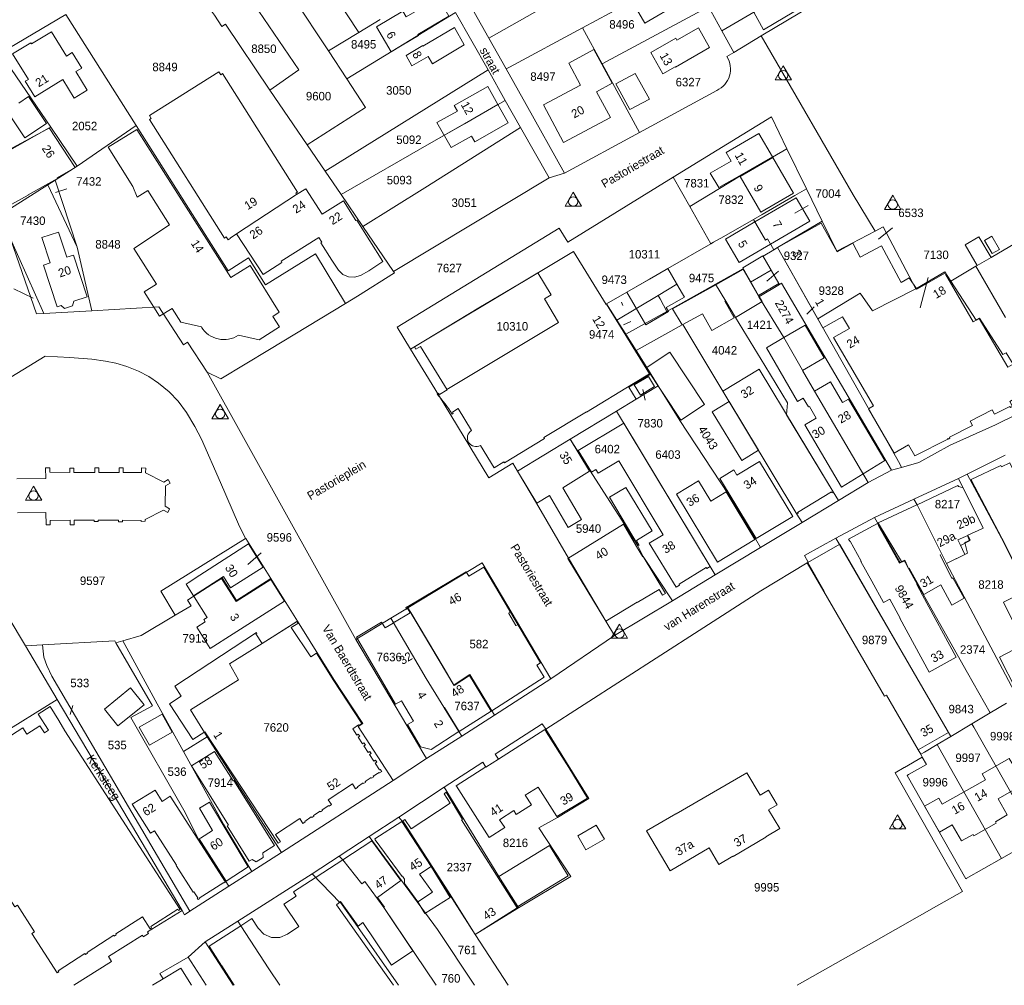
# Model space of a CAD drawing. Header units: metres. Extents: x 195864 to 198202, y 543264 to 544906.
# Tile 4 of 57: x 196071 to 196280, y 543264 to 543469. Entities that reach past the tile are written whole.
import ezdxf
from ezdxf.enums import TextEntityAlignment as Align

# ---------------------------------------------------------------- set-up
doc = ezdxf.new("R2010")
doc.units = ezdxf.units.M
doc.header["$MEASUREMENT"] = 0
for name, color, linetype, lineweight in [('Level 1', 7, 'Continuous', 0), ('Level 10', 7, 'Continuous', 0), ('Level 11', 7, 'Continuous', 0), ('Level 2', 7, 'Continuous', 0), ('Level 31', 7, 'Continuous', 0), ('Level 32', 7, 'Continuous', 0), ('Level 34', 7, 'Continuous', 0)]:
    doc.layers.add(name, color=color, linetype=linetype, lineweight=lineweight)
doc.styles.add('Style-CHAR_FAST_FONT', font='CHAR_FAST_FONT.shx')

# ---------------------------------------------------------------- blocks, each defined once
blk = doc.blocks.new('DC')
at = {"layer": 'Level 10', "color": 7, "linetype": 'Continuous', "lineweight": 0, "flags": 128}
blk.add_lwpolyline([(-1.84, -0.9), (1.63, -0.9), (-0.11, 2.1), (-1.84, -0.9)], dxfattribs=at)
at = {"layer": 'Level 10', "color": 7, "linetype": 'Continuous', "lineweight": 0}
blk.add_circle((-0.11, 0.11), 1, dxfattribs=at)

msp = doc.modelspace()

# ---------------------------------------------------------------- linework, layer by layer
at = {"layer": 'Level 1', "color": 7, "linetype": 'Continuous', "lineweight": 0}
for p, q in [((196121.81, 543498.34), (196143, 543466.43)), ((196228.28, 543465.67), (196255.66, 543482.08)), ((196126.27, 543478.05), (196136.57, 543462.5)), ((196165.87, 543473.55), (196170.55, 543465.22)), ((196080.85, 543470.19), (196095.74, 543446.68)), ((196140.44, 543456.58), (196163.49, 543470.63)), ((196163.49, 543470.63), (196170.37, 543458.46)), ((196217.58, 543471.01), (196219.95, 543466.76)), ((196114.71, 543468.14), (196124.12, 543454.17)), ((196143, 543466.43), (196147.52, 543469.18)), ((196136.57, 543462.5), (196143, 543466.43)), ((196190.4, 543467.39), (196194.55, 543459.75)), ((196219.95, 543466.76), (196222.47, 543462.19)), ((196170.55, 543465.22), (196174.21, 543458.69)), ((196222.47, 543462.19), (196228.28, 543465.67)), ((196228.28, 543465.67), (196235.67, 543452.9)), ((196067.24, 543461.7), (196077.65, 543446.32)), ((196136.57, 543462.5), (196140.44, 543456.58)), ((196220.96, 543461.29), (196222.47, 543462.19)), ((196194.55, 543459.75), (196202.44, 543445.22)), ((196135.86, 543436.99), (196170.37, 543458.46)), ((196170.37, 543458.46), (196174.02, 543451.99)), ((196124.12, 543454.17), (196132.02, 543442.6)), ((196202.44, 543445.22), (196218.84, 543454.14)), ((196174.02, 543451.99), (196177.25, 543446.28)), ((196077.65, 543446.32), (196083.22, 543438.05)), ((196083.22, 543438.05), (196095.74, 543446.68)), ((196177.25, 543446.28), (196183.29, 543435.57)), ((196186.6, 543436.6), (196202.44, 543445.22)), ((196132.02, 543442.6), (196135.86, 543436.99)), ((196233.74, 543441.75), (196237.86, 543433.27)), ((196078.59, 543435.11), (196083.22, 543438.05)), ((196135.86, 543436.99), (196139.23, 543432.06)), ((196183.29, 543435.57), (196186.6, 543436.6)), ((196077.06, 543434.14), (196078.59, 543435.11)), ((196078.59, 543435.11), (196083.26, 543420.88)), ((196150.29, 543415.74), (196183.29, 543435.57)), ((196209.63, 543435.74), (196213.16, 543429.49)), ((196077.06, 543434.14), (196083.26, 543420.88)), ((196237.86, 543433.27), (196241.21, 543426.38)), ((196139.23, 543432.06), (196143.84, 543425.27)), ((196213.16, 543429.49), (196217.61, 543421.61)), ((196220.35, 543423.18), (196226.63, 543426.78)), ((196231.74, 543420.82), (196241.21, 543426.38)), ((196143.84, 543425.27), (196150.29, 543415.74)), ((196069.15, 543422.66), (196076.16, 543406.84)), ((196083.26, 543420.88), (196086.33, 543407.42)), ((196208.49, 543416.38), (196217.61, 543421.61)), ((196230.96, 543420.37), (196228.66, 543419.02)), ((196230.96, 543420.37), (196231.74, 543420.82)), ((196231.74, 543420.82), (196240.25, 543405.71)), ((196133.75, 543419.46), (196140.14, 543408.98)), ((196230.37, 543416.04), (196228.66, 543419.02)), ((196208.49, 543416.38), (196210.42, 543413.03)), ((196226.01, 543413.48), (196230.37, 543416.04)), ((196204.61, 543414.14), (196195.51, 543408.89)), ((196210.42, 543413.03), (196206.45, 543410.67)), ((196208.24, 543407.29), (196218.58, 543413.05)), ((196227.79, 543410.37), (196232.13, 543412.96)), ((196206.45, 543410.67), (196197.67, 543405.45)), ((196206.45, 543410.67), (196206.83, 543409.95)), ((196208.24, 543407.29), (196206.83, 543409.95)), ((196076.16, 543406.84), (196086.33, 543407.42)), ((196195.51, 543408.89), (196197.67, 543405.45)), ((196199.55, 543402.46), (196208.24, 543407.29)), ((196197.67, 543405.45), (196199.55, 543402.46)), ((196199.55, 543402.46), (196201.74, 543398.98)), ((196153.93, 543399.26), (196159.84, 543389.57)), ((196110.83, 543394.39), (196142.33, 543337.76)), ((196161.67, 543390.69), (196159.84, 543389.57)), ((196161.64, 543390.73), (196161.67, 543390.69)), ((196201.73, 543388.67), (196206.41, 543391.52)), ((196197.59, 543386.15), (196201.73, 543388.67)), ((196187.8, 543380.19), (196197.59, 543386.15)), ((196176.59, 543373.39), (196187.8, 543380.19)), ((196271.94, 543372.78), (196280.03, 543376.81)), ((196255.92, 543373.63), (196258.03, 543374.22)), ((196250.98, 543371), (196255.92, 543373.63)), ((196260.64, 543367.49), (196270.1, 543371.86)), ((196270.1, 543371.86), (196271.94, 543372.78)), ((196244.66, 543367.18), (196250.98, 543371)), ((196236.94, 543362.53), (196244.66, 543367.18)), ((196252.28, 543363.63), (196260.64, 543367.49)), ((196244.13, 543359.19), (196252.28, 543363.63)), ((196228.15, 543357.23), (196236.94, 543362.53)), ((196218.52, 543351.42), (196228.15, 543357.23)), ((196238.04, 543354.02), (196238.25, 543354.15)), ((196209.44, 543345.95), (196218.52, 543351.42)), ((196124.34, 543350.64), (196129.96, 543341.63)), ((196197.19, 543338.56), (196209.44, 543345.95)), ((196142.33, 543337.76), (196149.76, 543342.26)), ((196183.66, 543329.37), (196197.19, 543338.56)), ((196072.28, 543336.42), (196075.89, 543336.61)), ((196072.28, 543336.42), (196079.01, 543325.04)), ((196091.47, 543337.02), (196092.91, 543337.43)), ((196171.71, 543321.72), (196183.66, 543329.37)), ((196043.71, 543303.04), (196079.01, 543325.04)), ((196276.85, 543322.19), (196280.28, 543324.23)), ((196164.77, 543317.28), (196171.71, 543321.72)), ((196272.92, 543319.85), (196276.85, 543322.19)), ((196268.48, 543317.21), (196272.92, 543319.85)), ((196272.92, 543319.85), (196273.32, 543319.16)), ((196286.67, 543295.59), (196273.32, 543319.16)), ((196105.82, 543313.98), (196110.84, 543317.1)), ((196110.84, 543317.1), (196126.57, 543292.61)), ((196157.34, 543312.52), (196164.77, 543317.28)), ((196262.88, 543313.86), (196265.55, 543315.46)), ((196265.55, 543315.46), (196268.48, 543317.21)), ((196265.55, 543315.46), (196265.9, 543314.85)), ((196262.11, 543313.4), (196262.88, 543313.86)), ((196262.43, 543312.83), (196262.11, 543313.4)), ((196279.21, 543291.35), (196265.9, 543314.85)), ((196150.26, 543307.84), (196157.34, 543312.52)), ((196258.66, 543310.64), (196262.43, 543312.83)), ((196258.61, 543310.61), (196258.66, 543310.64)), ((196126.57, 543292.61), (196150.26, 543307.84)), ((196151.46, 543300.11), (196161.07, 543306.41)), ((196145.14, 543295.96), (196151.46, 543300.11)), ((196138.79, 543291.8), (196145.14, 543295.96)), ((196279.21, 543291.35), (196286.67, 543295.59)), ((196120.28, 543288.57), (196126.57, 543292.61)), ((196133.08, 543288.05), (196138.79, 543291.8)), ((196271.75, 543287.1), (196279.21, 543291.35)), ((196115.42, 543285.45), (196120.28, 543288.57)), ((196117.31, 543278.04), (196133.08, 543288.05)), ((196107.17, 543280.15), (196115.42, 543285.45)), ((196167.65, 543275.21), (196176.84, 543280.89)), ((196110.39, 543273.63), (196117.31, 543278.04)), ((196167.65, 543275.21), (196174.64, 543264.44)), ((196106.78, 543270.38), (196110.39, 543273.63)), ((196110.39, 543273.63), (196116.31, 543264.44)), ((196106.78, 543270.38), (196110.61, 543264.44)), ((196099.22, 543264.44), (196101.51, 543265.83))]:
    msp.add_line(p, q, dxfattribs=at)
at = {"layer": 'Level 1', "color": 7, "linetype": 'Continuous', "lineweight": 0, "flags": 128}
for points in [[(196108.42, 543490.75), (196109.48, 543489.22), (196117.51, 543477.23), (196130.22, 543458.47), (196124.12, 543454.17)], [(196170.55, 543465.22), (196194.4, 543478.77), (196208.72, 543487.11)], [(196102.31, 543486.4), (196108.1, 543475.8), (196110.44, 543472.59), (196112.38, 543470.07), (196113.92, 543467.69), (196114.71, 543468.14)], [(196219.95, 543466.76), (196226.7, 543470.68), (196246.49, 543482.31)], [(196190.4, 543467.39), (196199.1, 543472.06), (196200.88, 543473.09), (196212.58, 543480.1)], [(196080.85, 543470.19), (196067.02, 543462.03), (196067.24, 543461.7)], [(196194.55, 543459.75), (196214.69, 543470.58), (196217.1, 543471.88)], [(196174.21, 543458.69), (196174.93, 543459.07), (196190.4, 543467.39)], [(196174.21, 543458.69), (196178.46, 543451.11), (196186.6, 543436.6)], [(196132.02, 543442.6), (196144.4, 543450.53), (196140.44, 543456.58)], [(196139.23, 543432.06), (196158.36, 543443.1), (196174.02, 543451.99)], [(196235.67, 543452.9), (196241.97, 543442.01), (196247.79, 543432.03), (196252.4, 543424.3)], [(196209.63, 543435.74), (196230.44, 543448.56), (196233.74, 543441.75)], [(196068.38, 543441.76), (196068.6, 543441.45), (196077.65, 543446.32)], [(196095.74, 543446.68), (196115.27, 543415.88), (196119.59, 543418.61), (196123.19, 543412.95), (196133.75, 543419.46)], [(196143.84, 543425.27), (196156.93, 543433.5), (196177.25, 543446.28)], [(196213.16, 543429.49), (196223.74, 543435.93), (196233.74, 543441.75)], [(196209.63, 543435.74), (196187.29, 543421.97), (196185.45, 543424.9), (196151.09, 543403.93), (196153.93, 543399.26)], [(196077.06, 543434.14), (196067, 543427.73), (196067.98, 543425.41)], [(196226.63, 543426.78), (196228.45, 543427.82), (196235.4, 543431.88), (196237.86, 543433.27)], [(196226.63, 543426.78), (196229.17, 543422.38), (196229.64, 543422.65), (196230.96, 543420.37)], [(196241.21, 543426.38), (196244.28, 543420.06), (196252.4, 543424.3)], [(196252.4, 543424.3), (196254.12, 543425.2), (196261.04, 543412.08)], [(196268.47, 543413.72), (196273.8, 543416.85), (196274.08, 543417.02), (196277, 543418.72), (196286.98, 543424.57)], [(196069.15, 543422.66), (196074.64, 543406.76), (196076.16, 543406.84)], [(196217.61, 543421.61), (196218.18, 543421.94), (196220.35, 543423.18)], [(196140.14, 543408.98), (196142.7, 543410.54), (196150.5, 543415.43), (196150.29, 543415.74)], [(196204.61, 543414.14), (196208.14, 543416.18), (196208.49, 543416.38)], [(196218.58, 543413.05), (196224.4, 543416.3), (196226.01, 543413.48)], [(196232.13, 543412.96), (196231.99, 543413.2), (196230.37, 543416.04)], [(196261.04, 543412.08), (196267.23, 543415.65), (196268.47, 543413.72)], [(196153.93, 543399.26), (196180.95, 543415.47), (196183.74, 543410.81), (196182.3, 543409.94), (196185.31, 543404.93), (196161.64, 543390.73)], [(196268.47, 543413.72), (196273.83, 543405.4), (196274.56, 543405.83), (196279.52, 543398.13), (196280.21, 543398.53), (196281.67, 543396.1), (196284.03, 543392.1), (196284.27, 543392.24), (196286.99, 543387.69)], [(196218.58, 543413.05), (196220.74, 543409.49), (196222.81, 543406), (196229.04, 543395.79), (196233.85, 543387.88), (196233.67, 543385.37), (196243.54, 543369.02), (196244.66, 543367.18)], [(196226.01, 543413.48), (196227.64, 543410.64), (196227.79, 543410.37)], [(196232.13, 543412.96), (196232.6, 543413.24), (196255.92, 543373.63)], [(196240.25, 543405.71), (196249.24, 543411.17), (196251.85, 543407.38), (196261.04, 543412.08)], [(196227.79, 543410.37), (196233.06, 543401.72), (196239.57, 543390.36), (196250.98, 543371)], [(196086.33, 543407.42), (196100.58, 543408.22), (196105.81, 543400.22), (196106.64, 543400.77), (196110.83, 543394.39)], [(196110.83, 543394.39), (196113.74, 543392.96), (196124.02, 543399.21), (196140.14, 543408.98)], [(196240.25, 543405.71), (196257.63, 543374.97), (196258.03, 543374.22)], [(196201.74, 543398.98), (196211.55, 543404.44), (196211.68, 543404.52), (196220.16, 543390.38), (196235.83, 543364.33), (196236.94, 543362.53)], [(196201.74, 543398.98), (196204.02, 543395.36), (196206.41, 543391.52)], [(196065.65, 543391.26), (196076.45, 543397.79), (196081.71, 543397.52), (196086.33, 543397.13), (196089.27, 543396.74), (196091.47, 543396.28), (196093.78, 543395.61), (196096.23, 543394.65), (196098.43, 543393.48), (196100.48, 543392.09), (196102.77, 543390.25), (196104.64, 543388.24), (196106.42, 543385.85), (196108.23, 543382.88), (196109.64, 543380.19), (196113.64, 543371.02), (196117.48, 543362.18), (196118.95, 543359.12)], [(196206.41, 543391.52), (196204.78, 543393.98), (196200.2, 543391.21), (196201.73, 543388.67)], [(196065.65, 543391.26), (196064.79, 543390.74), (196058.75, 543383.57), (196056.94, 543379.8), (196055.38, 543374.13), (196054.45, 543369.39), (196054.75, 543360.51), (196056.03, 543356.62), (196058.92, 543350.21), (196063.48, 543342.49), (196068.64, 543342.57), (196072.28, 543336.42)], [(196206.41, 543391.52), (196211.05, 543384.15), (196221.35, 543368.5), (196227.06, 543359.05), (196228.15, 543357.23)], [(196159.84, 543389.57), (196170.53, 543372.02), (196175.61, 543375.11), (196176.59, 543373.39)], [(196258.03, 543374.22), (196261.66, 543375.24), (196268.32, 543378.92), (196277.96, 543383.25), (196286.99, 543387.69)], [(196197.59, 543386.15), (196217.46, 543353.21), (196218.52, 543351.42)], [(196187.8, 543380.19), (196192.03, 543373.51), (196199.2, 543362.26), (196202.09, 543357.58), (196203.26, 543355.34), (196209.44, 543345.95)], [(196176.59, 543373.39), (196180.62, 543366.61), (196187.39, 543354.98), (196195.36, 543341.66), (196197.19, 543338.56)], [(196267.56, 543353.85), (196272.01, 543356.06), (196271.48, 543358.29), (196272.57, 543358.8), (196272.08, 543359.84), (196275.06, 543361.23), (196275.07, 543361.22), (196275.3, 543361.33), (196270.1, 543371.86)], [(196271.94, 543372.78), (196279.24, 543359.19), (196292.83, 543332.09)], [(196260.64, 543367.49), (196261.33, 543366.29), (196266.59, 543355.82), (196267.56, 543353.85)], [(196252.28, 543363.63), (196257.71, 543354.04), (196258.61, 543354.46), (196272.03, 543330.66), (196276.85, 543322.19)], [(196247.12, 543358.6), (196247.08, 543358.58), (196246.8, 543359.03), (196252.92, 543362.33), (196253.17, 543361.87), (196253.13, 543361.85), (196257.57, 543353.89), (196258.63, 543354.4), (196261.33, 543349.44), (196261.24, 543349.39)], [(196118.95, 543359.12), (196101.01, 543347.97), (196104.06, 543342.88)], [(196118.95, 543359.12), (196119.03, 543359.17), (196124.34, 543350.64)], [(196244.13, 543359.19), (196237.45, 543355.52), (196238.25, 543354.15)], [(196268.48, 543317.21), (196247.37, 543353.63), (196244.13, 543359.19)], [(196247.12, 543358.6), (196249.44, 543354.32), (196249.41, 543354.3), (196251.7, 543350.07), (196251.73, 543350.09), (196254.17, 543345.59)], [(196153.39, 543344.45), (196169.1, 543353.96), (196183.66, 543329.37)], [(196182.58, 543318.73), (196215.09, 543339.64), (196228.2, 543348.08), (196238.04, 543354.02)], [(196238.04, 543354.02), (196241.56, 543347.94), (196254.38, 543325.72), (196254.82, 543325.97), (196261.57, 543314.34), (196262.11, 543313.4)], [(196267.56, 543353.85), (196278.2, 543333.73), (196282.56, 543325.59)], [(196104.06, 543342.88), (196107.39, 543344.85), (196106.63, 543346.06), (196113.98, 543350.78), (196117.04, 543346.01), (196124.34, 543350.64)], [(196261.24, 543349.39), (196262.47, 543347.12), (196269.64, 543333.96), (196263.88, 543330.82), (196257.63, 543342.24), (196257.72, 543342.29), (196255.53, 543346.32), (196254.17, 543345.59)], [(196092.91, 543337.43), (196096.84, 543338.6), (196104.06, 543342.88)], [(196149.76, 543342.26), (196153.29, 543344.39), (196153.39, 543344.45)], [(196153.39, 543344.45), (196163.12, 543328.07), (196166.35, 543330.25), (196166.48, 543330.33), (196171.71, 543321.72)], [(196129.96, 543341.63), (196122.44, 543336.89), (196115.57, 543332.6), (196117.44, 543329.18), (196107.26, 543322.85), (196110.84, 543317.1)], [(196129.96, 543341.63), (196137.66, 543329.26), (196143.81, 543319.92), (196142.85, 543319.27), (196150.26, 543307.84)], [(196149.76, 543342.26), (196157.24, 543329.5), (196164.2, 543318.22), (196164.77, 543317.28)], [(196075.89, 543336.61), (196091.22, 543337.45), (196091.47, 543337.02)], [(196075.89, 543336.61), (196076.01, 543335.29), (196076.21, 543333.98), (196076.85, 543332.22), (196077.86, 543329.94), (196094.13, 543302.28), (196107.17, 543280.15)], [(196091.47, 543337.02), (196099.19, 543323.66), (196094.6, 543321.21), (196105.88, 543301.57), (196108.98, 543295.39), (196115.42, 543285.45)], [(196092.91, 543337.43), (196100.24, 543324.11), (196105.82, 543313.98)], [(196142.33, 543337.76), (196156.77, 543313.46), (196157.34, 543312.52)], [(196079.01, 543325.04), (196092.93, 543301.53), (196105.48, 543280.32)], [(196161.07, 543306.41), (196169.24, 543311.77), (196169.92, 543310.71), (196172.56, 543312.4), (196171.89, 543313.45), (196181.85, 543319.87), (196182.58, 543318.73)], [(196176.84, 543280.89), (196187.9, 543287.52), (196181.14, 543297.85), (196185.08, 543300.04), (196191.74, 543304.05), (196182.58, 543318.73)], [(196105.82, 543313.98), (196107.64, 543310.66), (196114.3, 543298.57), (196120.28, 543288.57)], [(196259.51, 543309.11), (196263.3, 543311.26), (196262.43, 543312.83)], [(196235.92, 543264.44), (196252.14, 543273.64), (196265.93, 543281.5), (196270.94, 543284.35), (196256.65, 543309.47), (196258.61, 543310.61)], [(196271.75, 543287.1), (196271.63, 543287.03), (196259.19, 543308.93), (196259.51, 543309.11)], [(196161.07, 543306.41), (196172.67, 543287.5), (196176.84, 543280.89)], [(196151.46, 543300.11), (196152.17, 543299.25), (196158.4, 543289.71), (196167.65, 543275.21)], [(196145.14, 543295.96), (196159.64, 543276.26), (196167.5, 543264.44)], [(196138.79, 543291.8), (196139.55, 543291.02), (196143.63, 543285.97), (196144.25, 543286.43), (196148.28, 543280.95), (196159.34, 543264.44)], [(196133.08, 543288.05), (196138.99, 543281.91), (196139.07, 543281.97), (196142.69, 543276.9), (196151.35, 543264.44)], [(196082.55, 543264.44), (196090.55, 543269.52), (196089.91, 543270.53), (196097.09, 543275.04), (196097.27, 543274.75), (196098.37, 543275.44), (196098.19, 543275.74), (196105.48, 543280.32)], [(196105.48, 543280.32), (196106.02, 543279.41), (196107.17, 543280.15)], [(196117.31, 543278.04), (196117.96, 543277.07), (196123.92, 543267.92), (196126.23, 543264.44)], [(196106.78, 543270.38), (196100.81, 543266.93), (196101.51, 543265.83)], [(196107.49, 543264.44), (196105.26, 543268.1), (196101.51, 543265.83)]]:
    msp.add_lwpolyline(points, dxfattribs=at)
at = {"layer": 'Level 1', "color": 7, "linetype": 'Continuous', "lineweight": 0}
msp.add_arc((196216.89, 543458.61), 4.88, 293.592, 33.3774, dxfattribs=at)
at = {"layer": 'Level 11', "color": 7, "linetype": 'Continuous', "lineweight": 13}
for p, q in [((196165.37, 543447.08), (196172.47, 543451.11)), ((196158.36, 543443.1), (196165.37, 543447.08)), ((196117.05, 543423.71), (196129.77, 543432.04)), ((196117.05, 543423.71), (196122.65, 543415.14)), ((196122.65, 543415.14), (196126.64, 543417.65)), ((196199.82, 543411.37), (196208.5, 543416.36)), ((196208.5, 543416.36), (196211.4, 543411.33)), ((196257.92, 543413.4), (196259.67, 543414.42)), ((196259.67, 543414.42), (196261.28, 543411.97)), ((196201.18, 543391.99), (196204.59, 543394.04)), ((196162.73, 543385.51), (196162.98, 543385.67)), ((196168.77, 543378.89), (196171.69, 543374.14)), ((196238.15, 543354.03), (196244.91, 543357.93)), ((196109.27, 543351.4), (196106.75, 543349.78)), ((196107.96, 543346.92), (196109.57, 543347.95)), ((196108.05, 543346.79), (196107.96, 543346.92)), ((196241.56, 543347.94), (196254.38, 543325.72)), ((196116.35, 543338.93), (196127.21, 543345.84)), ((196111.48, 543335.83), (196116.35, 543338.93)), ((196120.41, 543301.57), (196125.09, 543294.07)), ((196262.9, 543302.41), (196266.04, 543296.88)), ((196273.37, 543296.14), (196278.11, 543298.82)), ((196115.04, 543298.22), (196115.35, 543298.41))]:
    msp.add_line(p, q, dxfattribs=at)
at = {"layer": 'Level 11', "color": 7, "linetype": 'Continuous', "lineweight": 13, "flags": 128}
for points in [[(196242.68, 543477.78), (196241.66, 543479.48), (196240.59, 543481.26), (196235.91, 543478.44), (196236.16, 543478.02), (196234.59, 543477.12), (196233.26, 543479.44), (196224.6, 543474.38), (196226.7, 543470.68), (196228.79, 543467), (196237.43, 543472.12), (196236.03, 543474.49), (196237.57, 543475.4), (196237.81, 543474.98), (196242.68, 543477.78)], [(196200.88, 543473.09), (196203.62, 543468.38), (196210.88, 543472.61), (196208.09, 543477.41)], [(196159.84, 543473.77), (196153.01, 543469.73), (196152.3, 543470.94), (196146.71, 543467.62), (196149.85, 543462.33), (196151.79, 543463.49), (196155.62, 543465.76), (196155.51, 543465.96), (196162.05, 543469.84), (196159.84, 543473.77)], [(196073.4, 543464.24), (196073.57, 543463.98), (196077.81, 543466.56), (196080.98, 543461.4), (196082.2, 543462.15), (196084.21, 543458.86), (196082.99, 543458.12), (196085.39, 543454.2), (196082.6, 543452.5), (196080.2, 543456.42)], [(196165.3, 543463.78), (196163.22, 543467.47), (196156.57, 543463.52), (196156.52, 543463.62), (196152.97, 543461.51), (196154.22, 543459.32), (196157.65, 543461.33), (196158.56, 543459.78), (196165.3, 543463.78)], [(196217.32, 543463.25), (196214.96, 543467.37), (196210.4, 543464.76), (196210.15, 543465.21), (196204.88, 543462.16), (196207.45, 543457.62), (196210.06, 543459.13), (196210.09, 543459.07), (196217.32, 543463.25)], [(196073.4, 543464.24), (196069.57, 543461.91), (196072.9, 543456.46), (196072.25, 543456.07), (196074.26, 543452.78), (196080.2, 543456.42)], [(196196.65, 543455.63), (196192.78, 543462.77), (196187.47, 543459.92), (196189.97, 543455.26), (196182.12, 543451.05), (196186.38, 543443.11), (196196.29, 543448.42), (196193.35, 543453.84), (196196.65, 543455.63)], [(196129.96, 543432.58), (196114.06, 543457.7), (196113.69, 543457.46), (196113.28, 543458.09), (196098.56, 543448.82), (196098.96, 543448.19), (196098.59, 543447.95), (196114.46, 543422.84), (196114.85, 543423.09), (196115.25, 543422.46), (196115.71, 543422.75), (196115.66, 543422.83), (196117.05, 543423.71)], [(196204.58, 543452.26), (196201.53, 543457.72), (196197.43, 543455.49), (196200.42, 543450.06), (196204.58, 543452.26)], [(196172.47, 543451.11), (196170.3, 543454.97), (196163.18, 543450.95), (196163.86, 543449.75)], [(196068.33, 543449.8), (196072.12, 543444.05), (196076.73, 543447.1), (196072.95, 543452.83), (196070.85, 543451.45)], [(196166.86, 543444.44), (196162.51, 543442), (196159.53, 543447.32), (196163.86, 543449.75)], [(196166.86, 543444.44), (196167.53, 543443.2), (196174.64, 543447.25), (196172.47, 543451.11)], [(196082.81, 543437.77), (196077.31, 543446.19), (196067.52, 543440.64), (196069.1, 543437.89), (196053.57, 543428.98), (196057.25, 543422.35), (196067.59, 543428.43), (196067.35, 543428.87), (196072.87, 543431.94), (196072.86, 543431.96), (196079.06, 543435.47), (196078.98, 543435.61), (196082.81, 543437.77)], [(196117.43, 543402.23), (196121.85, 543401.25), (196126.13, 543403.99), (196124.73, 543406.23), (196126.11, 543407.1), (196119.9, 543416.99), (196115.82, 543414.44), (196095.87, 543445.87), (196089.8, 543442.07), (196095.05, 543433.78), (196095.97, 543431.48), (196098.23, 543432.9), (196102.85, 543425.64), (196095.27, 543420.63), (196100.04, 543413.09), (196097.44, 543411.45), (196100.73, 543406.25), (196103.37, 543407.87), (196105.2, 543405), (196109.58, 543403.98)], [(196230.65, 543440.06), (196227.79, 543445.01), (196220.86, 543440.94), (196221.9, 543439.1), (196217.47, 543436.61), (196219.29, 543433.55), (196223.68, 543436.04), (196230.65, 543440.06)], [(196235.1, 543432.38), (196230.75, 543439.9), (196223.78, 543435.86), (196228.16, 543428.33), (196235.1, 543432.38)], [(196129.96, 543432.58), (196129.58, 543432.34), (196129.77, 543432.04), (196131.76, 543433.29), (196135.17, 543427.89), (196139.69, 543430.75), (196142.36, 543426.53), (196142.53, 543426.64), (196148.09, 543417.86)], [(196238.56, 543426.41), (196235.69, 543431.37), (196226.94, 543426.24), (196220.7, 543422.58), (196223.59, 543417.66), (196230.27, 543421.56), (196238.56, 543426.41)], [(196085.34, 543410.4), (196082.45, 543419.22), (196081.07, 543418.76), (196079.3, 543424.1), (196075.78, 543422.93), (196077.54, 543417.57), (196076.12, 543417.11), (196079.02, 543408.27), (196079.83, 543408.55), (196080.6, 543407.89), (196082.24, 543408.44), (196082.53, 543409.45), (196085.34, 543410.4)], [(196257.92, 543413.4), (196253.8, 543421.21), (196249.27, 543418.79), (196247.7, 543421.72), (196244.38, 543419.88), (196241.02, 543425.98), (196231.74, 543420.82), (196240.14, 543405.9), (196241.32, 543403.81), (196245.5, 543406.17), (196246.96, 543403.65), (196243.63, 543401.72), (196252.07, 543387.28)], [(196293.27, 543413.66), (196286.98, 543424.57), (196277, 543418.72), (196274.44, 543423.1), (196271.55, 543421.41), (196274.08, 543417.02), (196273.8, 543416.85), (196280.07, 543405.96)], [(196134.91, 543421.83), (196135.09, 543421.94), (196134.47, 543422.93), (196126.48, 543417.91), (196126.64, 543417.65)], [(196275.63, 543422.29), (196277.25, 543419.53), (196278.8, 543420.44), (196277.18, 543423.2), (196275.63, 543422.29)], [(196134.91, 543421.83), (196137.27, 543418.12), (196138.65, 543416.06), (196139.56, 543415.12), (196140.76, 543414.59), (196142.02, 543414.52), (196143.29, 543414.9), (196145.06, 543415.92), (196148.09, 543417.86)], [(196188.46, 543419.97), (196178.25, 543413.83), (196168.4, 543408.05), (196154.76, 543399.76), (196155.06, 543399.27)], [(196204.59, 543394.04), (196195.51, 543408.81), (196195.37, 543408.72), (196188.46, 543419.97)], [(196227.72, 543410.69), (196224.4, 543416.51), (196228.65, 543419.04), (196231.99, 543413.2), (196227.72, 543410.69)], [(196224.55, 543416.24), (196218.64, 543412.95), (196209.48, 543407.83), (196211.55, 543404.44), (196215.81, 543406.8), (196217.78, 543403.23), (196222.56, 543405.92), (196220.56, 543409.48), (196220.74, 543409.49), (196222.81, 543406), (196228.49, 543409.39), (196227.72, 543410.69)], [(196267.78, 543380.27), (196267.87, 543380.32), (196267.92, 543380.23), (196268.3, 543380.4), (196268.19, 543380.6), (196273.07, 543383.08), (196272.58, 543384.04), (196277.27, 543386.45), (196277.76, 543385.49), (196281.02, 543387.15), (196281.13, 543386.94), (196281.52, 543387.13), (196280.99, 543388.21), (196284.85, 543390.45), (196281.58, 543396.05), (196280.53, 543395.44), (196274.49, 543405.79), (196273.22, 543405.05), (196267.34, 543415.17), (196267.47, 543415.25), (196267.33, 543415.49), (196261.28, 543411.97)], [(196211.4, 543411.33), (196211.98, 543410.33), (196208.13, 543408.11), (196208.63, 543407.25), (196203.8, 543404.47), (196199.82, 543411.37)], [(196254.49, 543375.66), (196249.89, 543372.85), (196245.28, 543370.05), (196237.52, 543383.27), (196239.94, 543384.66), (196238.5, 543387.16), (196238.28, 543387.04), (196237.19, 543388.92), (196235.97, 543388.21), (196229.37, 543399.55), (196233.06, 543401.72), (196237.57, 543404.39), (196241.64, 543397.46), (196237, 543394.73), (196239.57, 543390.36), (196242.99, 543392.37), (196245.51, 543387.98), (196246.79, 543388.71), (196254.49, 543375.66)], [(196155.06, 543399.27), (196156.04, 543399.87), (196161.67, 543390.69), (196160.05, 543389.7)], [(196216.23, 543387.58), (196211.2, 543384.26), (196203.92, 543395.29), (196208.93, 543398.63), (196216.23, 543387.58)], [(196243.54, 543369.02), (196243.28, 543368.86), (196243.17, 543369.04), (196236, 543364.68), (196236.11, 543364.5), (196235.83, 543364.33), (196220.16, 543390.38), (196227.82, 543395.07), (196243.54, 543369.02)], [(196205.66, 543391.37), (196204.36, 543393.51), (196201.36, 543391.7), (196202.66, 543389.55), (196205.66, 543391.37)], [(196201.18, 543391.99), (196191.24, 543385.95), (196191.2, 543386.01), (196182.22, 543380.56), (196182.34, 543380.35), (196173.84, 543375.19), (196173.73, 543375.38), (196171.69, 543374.14)], [(196160.05, 543389.7), (196159.81, 543389.92), (196159.58, 543389.72)], [(196162.98, 543385.67), (196162.83, 543385.93), (196164.06, 543386.68), (196166.86, 543382.06)], [(196227.69, 543377.85), (196224.15, 543375.7), (196217.91, 543386.02), (196221.49, 543388.16), (196227.69, 543377.85)], [(196267.78, 543380.27), (196267.81, 543380.2), (196260.84, 543376.68), (196259.48, 543379.02), (196256.47, 543377.27), (196251.02, 543386.66), (196252.07, 543387.28)], [(196217.46, 543353.21), (196199.14, 543383.57), (196189.5, 543377.81), (196192.3, 543373.2), (196193.23, 543373.78), (196193.7, 543372.98), (196198.08, 543375.58), (196207.47, 543359.94), (196204.54, 543358.15), (196210.21, 543348.81), (196210.97, 543349.27), (196210.85, 543349.47), (196216.61, 543352.98), (196216.74, 543352.77), (196217.46, 543353.21)], [(196191.9, 543373.43), (196187.8, 543380.19), (196176.59, 543373.39), (196180.68, 543366.65), (196183.36, 543368.23), (196187.35, 543361.5), (196190.21, 543363.18), (196186.2, 543369.91), (196191.9, 543373.43)], [(196087.85, 543374.1), (196087.01, 543374.1), (196087.01, 543373.16), (196082.56, 543373.16), (196082.56, 543374.09), (196081.72, 543374.08), (196081.72, 543373.16), (196077.48, 543373.22), (196077.48, 543374.12), (196076.57, 543374.13), (196076.59, 543371.84), (196070.48, 543371.79)], [(196087.7, 543362.73), (196087.7, 543363.04), (196091.98, 543363), (196091.98, 543362.7), (196092.88, 543362.69), (196092.89, 543363.01), (196096.8, 543362.98), (196096.82, 543362.74), (196097.68, 543362.79), (196097.69, 543363.15), (196101.52, 543365.18), (196102.45, 543364.69), (196102.85, 543365.46), (196101.9, 543365.98), (196102.01, 543370.28), (196102.96, 543370.85), (196102.53, 543371.63), (196101.6, 543371.12), (196097.75, 543373.09), (196097.79, 543374.06), (196096.88, 543374.11), (196096.87, 543373.12), (196093.03, 543373.13), (196093.03, 543374.12), (196092.18, 543374.12), (196092.18, 543373.13), (196087.85, 543373.16), (196087.85, 543374.1)], [(196234.98, 543363.82), (196227.89, 543375.49), (196223.13, 543372.6), (196222.48, 543373.69), (196219.49, 543371.87), (196221.47, 543368.62), (196227.19, 543359.12), (196234.98, 543363.82)], [(196292.54, 543351.66), (196289.36, 543358.02), (196288.04, 543357.35), (196285.91, 543361.47), (196287.42, 543362.29), (196280.97, 543375.16), (196279.24, 543374.35), (196279.1, 543374.62), (196272.77, 543371.64), (196272.87, 543371.44), (196279.31, 543359.23), (196284.8, 543348.27), (196292.48, 543332.94), (196300.06, 543336.72), (196293.74, 543349.3), (196293.92, 543349.39), (196294.09, 543349.47), (196300.81, 543336.11), (196306, 543338.71), (196299.29, 543352.16), (196299.74, 543352.38), (196298.15, 543355.56)], [(196202.42, 543357.77), (196202.17, 543357.63), (196196.09, 543367.9), (196199.58, 543369.97), (196205.19, 543360.75), (196201.84, 543358.74), (196202.42, 543357.77)], [(196226.93, 543358.97), (196219.01, 543354.16), (196210.35, 543368.55), (196214.99, 543371.35), (196217.58, 543367.08), (196220.84, 543369.06), (196226.93, 543358.97)], [(196266.59, 543355.82), (196267.56, 543353.85), (196271.47, 543355.79), (196270.43, 543357.87), (196269.96, 543358.84), (196272.05, 543359.8), (196272.08, 543359.84), (196275.06, 543361.23), (196275.07, 543361.22), (196275.3, 543361.33), (196271.01, 543370.02), (196270.88, 543369.96), (196270.09, 543370.18), (196269.98, 543370.41), (196261.33, 543366.29), (196261.29, 543366.27), (196261.27, 543366.31), (196253.04, 543362.44), (196253.09, 543362.34), (196253.15, 543362.36), (196258.04, 543354.27), (196258.76, 543354.58), (196259.53, 543352.8), (196259.61, 543352.85), (196262.74, 543347.27), (196266.36, 543349.31), (196268.71, 543345.04), (196271.29, 543346.47), (196268.9, 543350.79), (196268.69, 543350.68), (196266.21, 543355.66), (196266.29, 543355.69)], [(196070.57, 543364.59), (196076.63, 543364.68), (196076.65, 543362.02), (196077.52, 543362.03), (196077.51, 543362.98), (196081.8, 543363.02), (196081.8, 543362.07), (196082.64, 543362.08), (196082.64, 543363.03), (196086.83, 543363.03), (196086.83, 543362.74), (196087.7, 543362.73)], [(196207.97, 543347.52), (196203.26, 543355.34), (196203.17, 543355.28), (196201.87, 543357.45), (196199.1, 543362.2), (196187.31, 543354.94), (196195.36, 543341.66), (196201.96, 543345.65), (196202.01, 543345.56), (196206.66, 543348.34), (196207.37, 543347.16), (196207.97, 543347.52)], [(196269.64, 543333.96), (196262.47, 543347.12), (196261.24, 543349.39), (196261.33, 543349.44), (196259.51, 543352.79), (196258.63, 543354.4), (196257.57, 543353.89), (196253.13, 543361.85), (196253.17, 543361.87), (196252.92, 543362.33), (196246.8, 543359.03), (196247.08, 543358.58), (196247.12, 543358.6)], [(196270.54, 543357.65), (196272.43, 543358.63), (196272, 543359.78)], [(196122.65, 543353.1), (196119.57, 543358.03), (196109.27, 543351.4)], [(196244.91, 543357.93), (196267.95, 543318.01), (196261.57, 543314.34)], [(196247.12, 543358.6), (196249.44, 543354.32), (196249.41, 543354.3), (196251.7, 543350.07), (196251.73, 543350.09), (196254.17, 543345.59)], [(196110.86, 543348.91), (196114.24, 543351.06), (196115.74, 543348.71), (196122.65, 543353.1)], [(196153.14, 543344.62), (196165.75, 543352.09), (196166.29, 543351.18), (196169.47, 543353.06), (196181.48, 543332.78), (196180.7, 543332.32), (196182.27, 543329.73), (196171.14, 543322.64), (196166.48, 543330.33), (196166.35, 543330.25), (196163.12, 543328.07), (196161.03, 543331.59), (196153.97, 543343.48), (196153.39, 543344.45), (196153.29, 543344.39)], [(196238.15, 543354.03), (196241.65, 543347.99), (196241.56, 543347.94)], [(196106.75, 543349.78), (196106.33, 543349.5), (196107.9, 543347.03), (196110.86, 543348.91)], [(196127.21, 543345.84), (196124.3, 543350.47), (196116.99, 543345.78), (196113.84, 543350.69), (196109.57, 543347.95)], [(196111.48, 543335.83), (196108.59, 543340.38), (196110.37, 543341.51), (196110.08, 543341.96), (196110.82, 543342.43), (196108.05, 543346.79)], [(196292.53, 543331.93), (196282.39, 543326.93), (196278.81, 543334.03), (196281.93, 543335.6), (196284.12, 543336.71), (196279.61, 543345.62), (196284.49, 543348.11), (196292.53, 543331.93)], [(196254.17, 543345.59), (196255.53, 543346.32), (196257.72, 543342.29), (196257.63, 543342.24), (196263.88, 543330.82), (196269.64, 543333.96)], [(196147.78, 543341.41), (196148.52, 543340.18), (196150.24, 543341.22), (196150.2, 543341.28), (196150.3, 543341.34), (196150.49, 543341.46), (196150.53, 543341.4), (196153.86, 543343.42), (196153.35, 543344.27), (196153.17, 543344.16), (196152.95, 543344.51), (196153.13, 543344.65), (196153.29, 543344.39)], [(196176.7, 543340.85), (196176.23, 543340.73), (196174.74, 543343.26), (196174.98, 543343.76)], [(196110.29, 543318.2), (196107.79, 543316.55), (196102.8, 543324.1), (196105.31, 543325.76), (196103.93, 543327.86), (196121.26, 543339.24), (196121.36, 543339.07), (196121.15, 543338.94), (196122.44, 543336.89), (196129.79, 543341.53), (196130.03, 543341.16), (196128.63, 543340.28), (196132.77, 543334.1), (196133.97, 543334.85), (196137.53, 543329.17), (196137.56, 543329.19), (196143.6, 543319.96), (196142.99, 543319.55), (196142.93, 543319.63), (196141.67, 543318.78), (196142.52, 543317.48), (196142.85, 543317.7), (196143.15, 543317.24), (196142.82, 543317.02), (196143.73, 543315.65), (196144.06, 543315.86), (196144.36, 543315.42), (196144.03, 543315.2), (196144.95, 543313.8), (196145.28, 543314.02), (196145.58, 543313.56), (196145.25, 543313.34), (196146.16, 543311.96), (196146.49, 543312.18), (196146.79, 543311.73), (196146.46, 543311.51), (196147.38, 543310.12), (196147.51, 543310.21), (196147.81, 543309.75), (196147.35, 543309.45), (196147.27, 543309.58), (196146.03, 543308.77), (196146.12, 543308.64), (196145.67, 543308.34), (196145.58, 543308.47), (196144.33, 543307.65), (196144.42, 543307.52), (196143.97, 543307.22), (196143.88, 543307.35), (196142.65, 543306.54)], [(196164.2, 543318.22), (196158.32, 543314.45), (196156.03, 543315), (196153.27, 543319.72), (196154.54, 543320.46), (196152.03, 543324.77), (196150.76, 543324.03), (196142.48, 543338.23), (196147.78, 543341.41)], [(196164.2, 543318.22), (196161.08, 543323.28), (196161.12, 543323.3), (196164.25, 543318.25), (196171.01, 543322.58), (196166.43, 543330.12), (196163.15, 543328.02), (196163.12, 543328.07)], [(196097.42, 543323.92), (196094.57, 543327.5), (196089.07, 543322.99), (196091.89, 543319.43), (196097.42, 543323.92)], [(196254.38, 543325.72), (196254.82, 543325.97), (196261.57, 543314.34)], [(196053.29, 543307.17), (196071.75, 543319.02), (196072.61, 543317.67), (196075.35, 543319.43), (196076.29, 543317.96), (196077.15, 543318.51), (196074.98, 543321.9)], [(196079.34, 543320.56), (196077.51, 543323.51), (196074.98, 543321.9)], [(196103.38, 543318.08), (196101.27, 543321.91), (196096.43, 543319.19), (196098.57, 543315.36), (196103.38, 543318.08)], [(196079.34, 543320.56), (196080.67, 543318.41), (196105.1, 543280.53)], [(196110.29, 543318.2), (196125.88, 543294.56), (196126.34, 543294.86), (196125.32, 543296.41), (196130.45, 543299.78), (196131.12, 543298.76), (196131.58, 543299.06), (196131.49, 543299.19), (196132.89, 543300.12), (196132.98, 543299.98), (196133.44, 543300.29), (196133.35, 543300.42), (196134.74, 543301.34), (196134.83, 543301.2), (196135.29, 543301.5), (196135.2, 543301.64), (196136.6, 543302.56), (196136.69, 543302.43), (196137.15, 543302.73), (196136.47, 543303.76), (196141.61, 543307.14), (196142.28, 543306.11), (196142.74, 543306.41), (196142.65, 543306.54)], [(196191.45, 543304.13), (196187.46, 543310.64), (196182.67, 543318.2), (196182.69, 543318.22), (196182.39, 543318.66), (196172.56, 543312.4), (196169.92, 543310.71), (196169.9, 543310.74), (196163.57, 543306.72), (196163.62, 543306.64), (196163.64, 543306.65), (196170.61, 543295.79), (196173.89, 543297.86), (196172.8, 543299.53), (196175.8, 543301.48), (196176.32, 543300.66), (196179.57, 543302.72), (196178.22, 543304.75), (196181.01, 543306.47), (196184.95, 543300.24), (196191.45, 543304.13)], [(196262.9, 543302.41), (196265.93, 543304.12), (196266.65, 543302.83), (196275.83, 543308.01), (196275.1, 543309.3), (196280.86, 543312.55), (196281.59, 543311.27), (196290.76, 543316.45), (196290.04, 543317.73), (196293.05, 543319.43)], [(196115.35, 543298.41), (196107.47, 543310.94), (196112.39, 543314.03)], [(196112.39, 543314.03), (196116.31, 543307.76), (196116.48, 543307.87), (196120.41, 543301.57)], [(196232.19, 543297.66), (196229.84, 543301.64), (196231.65, 543302.71), (196229.81, 543305.8), (196228.02, 543304.75), (196225.21, 543309.5), (196210.22, 543300.77), (196210.2, 543300.81), (196203.93, 543297.16), (196208.94, 543288.7), (196217.22, 543293.59), (196219.26, 543290.08), (196222.26, 543291.83), (196222.31, 543291.75), (196229.29, 543295.84), (196229.24, 543295.93), (196232.19, 543297.66)], [(196114.72, 543286.33), (196103, 543304.55), (196101.28, 543303.42), (196099.79, 543305.83), (196094.9, 543302.83), (196098.82, 543296.66), (196099.67, 543297.2), (196104.3, 543289.9), (196104.25, 543289.86), (196107.87, 543284.18), (196107.99, 543284.26), (196108.83, 543282.95), (196108.72, 543282.89), (196108.9, 543282.61), (196109.18, 543282.78), (196109.11, 543282.89), (196114.38, 543286.26), (196114.45, 543286.16), (196114.72, 543286.33)], [(196176.51, 543280.84), (196167.65, 543275.21), (196161.83, 543284.49), (196152.28, 543299.32), (196152.74, 543299.62), (196154.04, 543297.63), (196162.33, 543303.07), (196161.03, 543305.05), (196161.49, 543305.35), (196164.95, 543299.61), (196164.74, 543299.49), (196176.51, 543280.84)], [(196280.44, 543300.55), (196278.48, 543303.98), (196283.68, 543306.94), (196285.64, 543303.51), (196288.12, 543304.92), (196288.29, 543304.64)], [(196119.52, 543289.53), (196114.87, 543286.49), (196109.13, 543295.49), (196109.38, 543295.64), (196111.93, 543297.26), (196109.18, 543301.99), (196111.33, 543303.25), (196119.52, 543289.53)], [(196105.1, 543280.53), (196104.74, 543280.31), (196104.59, 543280.55), (196098.88, 543276.88), (196099.04, 543276.63), (196098.7, 543276.42), (196097.07, 543278.96), (196091.43, 543275.33), (196091.55, 543275.15), (196091.11, 543274.87), (196091, 543275.05), (196085.35, 543271.42), (196085.46, 543271.24), (196085.01, 543270.96), (196084.88, 543271.17), (196079.2, 543267.53), (196079.34, 543267.31), (196078.99, 543267.08), (196073.65, 543275.4), (196074.21, 543275.75), (196070.58, 543281.44), (196070.01, 543281.07), (196057.52, 543300.57)], [(196158.6, 543284.17), (196155.81, 543288.01), (196158.3, 543289.64), (196152.07, 543299.18), (196146.34, 543295.47), (196146.45, 543295.29), (196152.12, 543287.49), (196152.22, 543287.56), (196152.66, 543286.93), (196152.64, 543286.01), (196155.46, 543282.12), (196158.6, 543284.17)], [(196278.11, 543298.82), (196277.95, 543299.11), (196280.44, 543300.55)], [(196125.09, 543294.07), (196122.59, 543292.52), (196122.66, 543291.5), (196121.18, 543290.58), (196120.32, 543291.12), (196119.71, 543290.73), (196115.04, 543298.22)], [(196195.03, 543295.42), (196193.3, 543298.38), (196189.43, 543296.09), (196191.12, 543293.14), (196195.03, 543295.42)], [(196270.73, 543295.03), (196268.78, 543298.44), (196266.04, 543296.88)], [(196148.28, 543280.95), (196148.42, 543281.01), (196146.92, 543283.08), (196151.89, 543286.64), (196145.72, 543295.05), (196139.54, 543291.03), (196139.55, 543291.02), (196133.94, 543287.36)], [(196273.37, 543296.14), (196273.21, 543296.42), (196270.73, 543295.03)], [(196187.35, 543287.63), (196183.36, 543294.08), (196172.67, 543287.5), (196176.68, 543281.15), (196187.35, 543287.63)], [(196155.46, 543282.12), (196156.95, 543279.66), (196162.34, 543283.07), (196158.3, 543289.64)], [(196117.96, 543277.07), (196120.25, 543278.6), (196121.6, 543276.58), (196122.81, 543275.27), (196124.45, 543274.58), (196126.23, 543274.54), (196127.86, 543275.27), (196130.22, 543276.93), (196127.08, 543281.67), (196129.66, 543283.36), (196129.09, 543284.23), (196133.94, 543287.36)], [(196144.16, 543286.36), (196144.25, 543286.43), (196148.28, 543280.95)], [(196138.22, 543281.52), (196139.11, 543282.18), (196142.83, 543277), (196143.84, 543277.73), (196149.16, 543269.78), (196149.87, 543268.72), (196154.42, 543271.78), (196148.28, 543280.95)], [(196150.29, 543264.44), (196138.22, 543281.52)], [(196123.92, 543267.92), (196117.96, 543277.07), (196111.21, 543272.77), (196113.92, 543268.52), (196113.94, 543268.54), (196116.57, 543264.44)], [(196107.49, 543264.44), (196105.26, 543268.1), (196101.51, 543265.83), (196099.22, 543264.44)], [(196126.23, 543264.44), (196123.92, 543267.92)]]:
    msp.add_lwpolyline(points, dxfattribs=at)
at = {"layer": 'Level 11', "color": 7, "linetype": 'Continuous', "lineweight": 13}
for centre, radius, start, end in [((196114.36, 543406.92), 5.61, 211.6302, 303.2349), ((196167.83, 543380.48), 1.85, 121.6342, 300.6548)]:
    msp.add_arc(centre, radius, start, end, dxfattribs=at)
at = {"layer": 'Level 11', "color": 7, "linetype": 'Continuous', "lineweight": 13, "extrusion": (0, 0, -1)}
msp.add_arc((-196141.89, 543373.22), 24.19, 136.9968, 149.4684, dxfattribs=at)
at = {"layer": 'Level 31', "color": 7, "linetype": 'Continuous', "lineweight": 0}
for p, q in [((196081.05, 543433.26), (196078.65, 543432.47)), ((196238.22, 543429.76), (196235.38, 543428.1)), ((196256.12, 543425.03), (196253.15, 543422.61)), ((196231.91, 543415.83), (196229.45, 543413.72)), ((196263.7, 543414.44), (196261.98, 543408.02)), ((196069.85, 543412.1), (196073.95, 543410.08)), ((196198.68, 543409.24), (196198.92, 543408.51)), ((196239.5, 543408.23), (196237.95, 543406.73)), ((196199.06, 543404.47), (196200.6, 543405.17)), ((196203.68, 543388.46), (196203.17, 543390.73)), ((196122.24, 543356.09), (196119.45, 543353.64)), ((196082.35, 543323.75), (196081.77, 543321.86))]:
    msp.add_line(p, q, dxfattribs=at)

# ---------------------------------------------------------------- block references
at = {"layer": 'Level 10', "color": 7, "linetype": 'Continuous', "lineweight": 0}
for p in [(196233.06, 543457.24), (196188.53, 543430.46), (196188.53, 543430.46), (196256.26, 543429.82), (196113.67, 543385.44), (196074.12, 543368.15), (196198.32, 543338.9), (196257.29, 543298.48)]:
    msp.add_blockref('DC', p, dxfattribs=at)

# ---------------------------------------------------------------- texts
at = {"layer": 'Level 2', "color": 7, "linetype": 'Continuous', "lineweight": 13, "style": 'Style-CHAR_FAST_FONT'}
for s, rotation, p in [('8496', 0, (196198.75, 543468.13)), ('8850', 0, (196122.84, 543462.96)), ('8495', 0, (196143.99, 543463.9)), ('8849', 0, (196101.87, 543459.1)), ('8497', 0, (196182, 543457.07)), ('6327', 0, (196212.82, 543455.89)), ('9600', 0, (196134.43, 543452.91)), ('3050', 0, (196151.43, 543454.13)), ('2052', 0, (196084.83, 543446.58)), ('5092', 0, (196153.58, 543443.67)), ('7432', 0, (196085.73, 543434.83)), ('5093', 0, (196151.56, 543435.12)), ('7831', 0, (196214.61, 543434.46)), ('7004', 0, (196242.48, 543432.27)), ('3051', 0, (196165.3, 543430.32)), ('7832', 0, (196221.88, 543430.97)), ('6533', 0, (196260.03, 543428.18)), ('7430', 0, (196073.85, 543426.51)), ('8848', 0, (196089.78, 543421.51)), ('9327', 0, (196235.73, 543419.08)), ('7130', 0, (196265.35, 543419.28)), ('7627', 0, (196162.13, 543416.47)), ('9473', 0, (196197.11, 543414)), ('9475', 0, (196215.62, 543414.36)), ('9328', 0, (196243.12, 543411.69)), ('2274', 298.7933, (196233.2, 543407.16)), ('1421', 0, (196227.9, 543404.44)), ('9474', 0, (196194.44, 543402.41)), ('4042', 0, (196220.49, 543399.04)), ('7830', 0, (196204.74, 543383.58)), ('4043', 302.5459, (196217.01, 543380.51)), ('6402', 0, (196195.64, 543378.1)), ('6403', 0, (196208.51, 543376.94)), ('8217', 0, (196267.76, 543366.43)), ('5940', 0, (196191.66, 543361.25)), ('9596', 0, (196126.11, 543359.38)), ('9597', 0, (196086.51, 543350.19)), ('9844', 299.4607, (196258.61, 543346.77)), ('8218', 0, (196276.99, 543349.39)), ('7913', 0, (196108.25, 543337.98)), ('9879', 0, (196252.3, 543337.65)), ('582', 0, (196168.43, 543336.77)), ('2374', 0, (196273.09, 543335.61)), ('7636', 0, (196149.41, 543334.02)), ('533', 0, (196083.81, 543328.53)), ('7637', 0, (196165.91, 543323.65)), ('9843', 0, (196270.67, 543322.99)), ('7620', 0, (196125.43, 543319.1)), ('9998', 0, (196279.46, 543317.25)), ('535', 0, (196091.75, 543315.37)), ('9997', 0, (196272.13, 543312.67)), ('536', 0, (196104.42, 543309.73)), ('7914', 0, (196113.59, 543307.4)), ('9996', 0, (196265.16, 543307.49)), ('8216', 0, (196176.17, 543294.64)), ('2337', 0, (196164.27, 543289.48)), ('9995', 0, (196229.44, 543285.22)), ('761', 0, (196165.98, 543271.94)), ('760', 0, (196162.49, 543265.91))]:
    msp.add_text(s, height=1.8, rotation=rotation, dxfattribs=at).set_placement(p, align=Align.MIDDLE_CENTER)
for s, p in [('10311', (196203.53, 543419.4)), ('10310', (196175.52, 543404.13))]:
    msp.add_text(s, height=1.8, dxfattribs=at).set_placement(p, align=Align.MIDDLE_CENTER)
at = {"layer": 'Level 32', "color": 7, "linetype": 'Continuous', "lineweight": 13, "style": 'Style-CHAR_FAST_FONT'}
for s, rotation, p in [('6', 299.7946, (196148.71, 543466)), ('8', 299.6667, (196154.24, 543461.81)), ('13', 299.5388, (196206.68, 543461.51)), ('21', 31.5437, (196075.1, 543454.76)), ('12', 299.4607, (196164.52, 543451.12)), ('20', 28.1804, (196188.63, 543448.17)), ('26', 303.1656, (196075.68, 543441.83)), ('11', 299.4607, (196222.6, 543440.39)), ('9', 300.1286, (196226.58, 543433.52)), ('19', 32.2909, (196119.41, 543428.72)), ('24', 33.2135, (196129.66, 543427.96)), ('22', 32.3393, (196137.38, 543425.55)), ('7', 299.6667, (196230.57, 543425.83)), ('26', 33.2135, (196120.55, 543422.52)), ('14', 303.2449, (196107.26, 543421.72)), ('5', 300.4133, (196223.25, 543421.69)), ('3', 299.4108, (196234.76, 543419.74)), ('20', 18.4168, (196079.6, 543414.48)), ('18', 30.207, (196265.36, 543409.91)), ('1', 299.3328, (196239.62, 543409.36)), ('12', 301.5925, (196192.37, 543405.7)), ('24', 30.1286, (196247.05, 543399.37)), ('32', 31.4649, (196224.62, 543388.72)), ('28', 29.6667, (196245.19, 543383.48)), ('30', 29.8728, (196239.72, 543380.21)), ('35', 301.2095, (196185.4, 543376.91)), ('34', 31.2585, (196225.23, 543369.49)), ('36', 31.1308, (196213.11, 543365.84)), ('29b', 24.6431, (196270.24, 543361.05)), ('29a', 26.4114, (196266.12, 543357.29)), ('40', 31.6714, (196193.76, 543354.51)), ('38', 31.4159, (196208, 543355.87)), ('30', 302.5459, (196114.51, 543352.95)), ('31', 29.4108, (196262.61, 543348.63)), ('46', 30.5905, (196162.64, 543344.88)), ('3', 302.5459, (196115.53, 543342.54)), ('32', 30.9245, (196152.22, 543332.31)), ('33', 28.5647, (196264.84, 543332.77)), ('48', 32.625, (196163.24, 543325.35)), ('4', 300.2565, (196155.23, 543326.06)), ('2', 301.7989, (196158.79, 543319.95)), ('35', 29.8728, (196262.68, 543317)), ('1', 301.9264, (196112.04, 543317.53)), ('58', 31.9568, (196109.85, 543310.18)), ('52', 33.2929, (196136.98, 543305.59)), ('39', 30.9245, (196186.35, 543302.53)), ('14', 29.4607, (196274.11, 543303.31)), ('62', 31.5437, (196097.81, 543300.22)), ('16', 29.4607, (196269.3, 543300.59)), ('41', 33.0383, (196171.46, 543300.15)), ('60', 32.4185, (196112.13, 543292.94)), ('37a', 30.5905, (196210.74, 543291.8)), ('37', 30.3843, (196223.14, 543293.68)), ('45', 33.1656, (196154.4, 543288.58)), ('47', 35.5976, (196147.1, 543284.74)), ('43', 32.4185, (196169.98, 543278.17))]:
    msp.add_text(s, height=1.8, rotation=rotation, dxfattribs=at).set_placement(p)
at = {"layer": 'Level 34', "color": 7, "linetype": 'Continuous', "lineweight": 13, "style": 'Style-CHAR_FAST_FONT'}
for s, rotation, p in [('straat', 299.2829, (196168.52, 543462.66)), ('Pastoriestraat', 30.3348, (196195.04, 543433.38)), ('Pastorieplein', 30.6689, (196132.7, 543367.23)), ('Pastoriestraat', 301.0522, (196175.02, 543357.31)), ('van Harenstraat', 31.8778, (196208.3, 543339.51)), ('Van Baerdtstraat', 300.6689, (196135.1, 543340.16)), ('Kerksteeg', 302.7524, (196085.14, 543312.58))]:
    msp.add_text(s, height=1.8, rotation=rotation, dxfattribs=at).set_placement(p)

doc.saveas('drawing.dxf')
